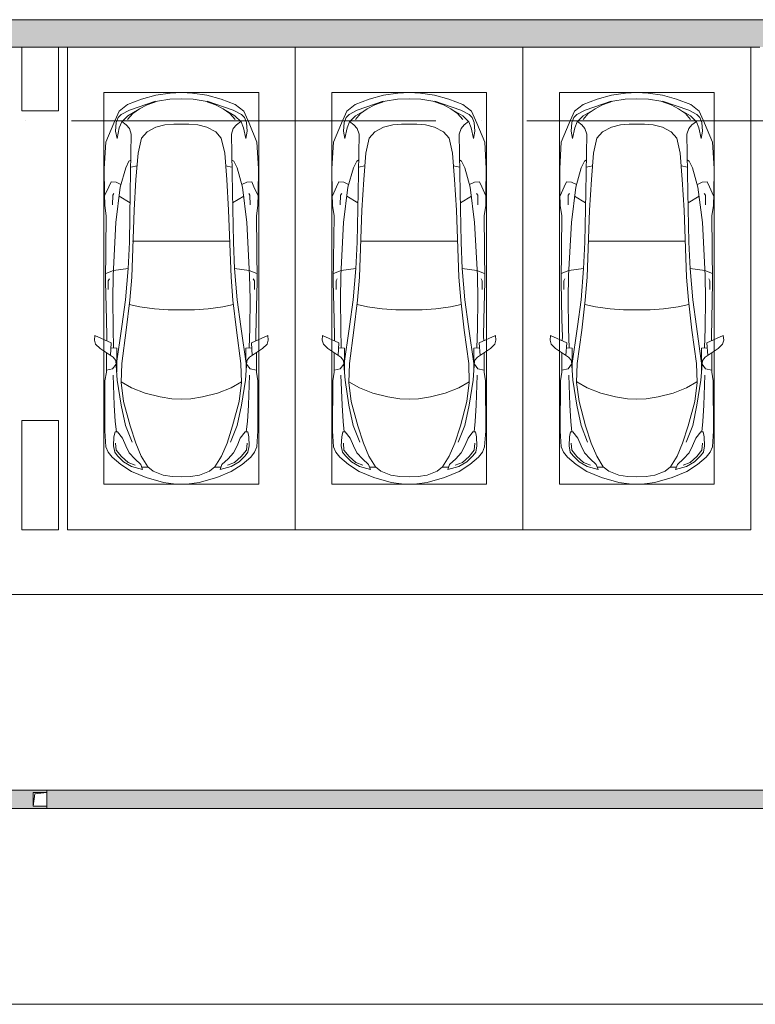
# Model space of a CAD drawing. Header units: millimetres. Extents: x -32229 to 169101, y -13689 to 125138.
# Tile 57 of 256: x -13190 to -5115, y 110550 to 121360. Entities that reach past the tile are written whole.
import ezdxf

# ---------------------------------------------------------------- set-up
doc = ezdxf.new("R2010")
doc.units = ezdxf.units.MM
doc.linetypes.add('ADSK_Линия сетки', pattern=[5000, 4000, -500, 0, -500])
for name, color, linetype, lineweight in [('A-DETL-GENF-OTLN', 7, 'Continuous', 18), ('A-FLOR-____-OTLN', 7, 'Continuous', 18), ('A-WALL-____-MCUT', 7, 'Continuous', 40), ('A-WALL-____-OTLN', 7, 'Continuous', 18), ('A-WALL-____-PATT', 7, 'Continuous', 40), ('C-PRKG-____-OTLN', 7, 'Continuous', 18), ('M-EQPM-____-OTLN', 7, 'Continuous', 18), ('S-COLS-____-MCUT', 7, 'Continuous', 40), ('S-COLS-____-OTLN', 7, 'Continuous', 18), ('S-GRID-____-OTLN', 7, 'Continuous', 9)]:
    doc.layers.add(name, color=color, linetype=linetype, lineweight=lineweight)

# ---------------------------------------------------------------- blocks, each defined once
blk = doc.blocks.new('АР_Машиноместо - 5300x2500_С-3113488--01 ЭМ')
at = {"layer": 'A-DETL-GENF-OTLN', "color": 253, "lineweight": 13, "true_color": 0xaaaaaa}
for p, q in [((970, 4772), (813, 4729)), ((1126, 4794), (970, 4772)), ((1250, 4800), (1126, 4794)), ((1250, 4800), (1374, 4794)), ((1374, 4794), (1530, 4772)), ((1530, 4772), (1687, 4729)), ((659, 4670), (566, 4595)), ((813, 4729), (659, 4670)), ((681, 4606), (967, 4704)), ((874, 4665), (791, 4620)), ((988, 4707), (874, 4665)), ((1122, 4726), (988, 4707)), ((1250, 4732), (1122, 4726)), ((1250, 4732), (1378, 4726)), ((1378, 4726), (1512, 4707)), ((1512, 4707), (1626, 4665)), ((1819, 4606), (1533, 4704)), ((1626, 4665), (1709, 4620)), ((1687, 4729), (1841, 4670)), ((1841, 4670), (1934, 4595)), ((566, 4595), (507, 4463)), ((558, 4526), (591, 4560)), ((591, 4560), (681, 4606)), ((662, 4543), (595, 4479)), ((717, 4569), (660, 4505)), ((788, 4618), (662, 4543)), ((791, 4620), (717, 4569)), ((1709, 4620), (1783, 4569)), ((1712, 4618), (1838, 4543)), ((1783, 4569), (1840, 4505)), ((1909, 4560), (1819, 4606)), ((1838, 4543), (1905, 4479)), ((1942, 4526), (1909, 4560)), ((1934, 4595), (1993, 4463)), ((507, 4463), (420, 4254)), ((528, 4375), (536, 4471)), ((536, 4471), (558, 4526)), ((595, 4479), (569, 4413)), ((645, 4445), (597, 4481)), ((680, 4406), (645, 4445)), ((970, 4419), (1070, 4447)), ((1070, 4447), (1167, 4453)), ((1167, 4453), (1250, 4454)), ((1333, 4453), (1250, 4454)), ((1430, 4447), (1333, 4453)), ((1530, 4419), (1430, 4447)), ((1820, 4406), (1855, 4445)), ((1855, 4445), (1903, 4481)), ((1905, 4479), (1931, 4413)), ((1964, 4471), (1942, 4526)), ((1972, 4375), (1964, 4471)), ((1993, 4463), (2080, 4254)), ((544, 4295), (528, 4375)), ((569, 4413), (544, 4295)), ((700, 4345), (680, 4406)), ((689, 3706), (700, 4345)), ((812, 4299), (873, 4370)), ((873, 4370), (970, 4419)), ((1627, 4370), (1530, 4419)), ((1688, 4299), (1627, 4370)), ((1800, 4345), (1820, 4406)), ((1811, 3706), (1800, 4345)), ((1931, 4413), (1956, 4295)), ((1956, 4295), (1972, 4375)), ((420, 4254), (403, 3968)), ((774, 4133), (812, 4299)), ((1726, 4133), (1688, 4299)), ((2080, 4254), (2097, 3968)), ((752, 3846), (774, 4133)), ((1748, 3846), (1726, 4133)), ((639, 3975), (675, 4045)), ((675, 4045), (695, 4058)), ((1825, 4045), (1805, 4058)), ((1861, 3975), (1825, 4045)), ((403, 3968), (406, 3688)), ((579, 3763), (639, 3975)), ((1921, 3763), (1861, 3975)), ((2097, 3968), (2094, 3688)), ((453, 3766), (478, 3819)), ((478, 3819), (533, 3818)), ((533, 3818), (586, 3790)), ((731, 3508), (752, 3846)), ((1769, 3508), (1748, 3846)), ((1967, 3818), (1914, 3790)), ((2022, 3819), (1967, 3818)), ((2047, 3766), (2022, 3819)), ((406, 3688), (409, 3560)), ((408, 3667), (453, 3766)), ((497, 3672), (510, 3691)), ((531, 3375), (579, 3763)), ((679, 3159), (689, 3706)), ((1821, 3159), (1811, 3706)), ((1969, 3375), (1921, 3763)), ((2003, 3672), (1990, 3691)), ((2092, 3667), (2047, 3766)), ((2094, 3688), (2091, 3560)), ((495, 3566), (497, 3672)), ((687, 3589), (566, 3664)), ((1813, 3589), (1934, 3664)), ((2005, 3566), (2003, 3672)), ((409, 3560), (426, 3447)), ((705, 2775), (731, 3508)), ((1795, 2775), (1769, 3508)), ((2091, 3560), (2074, 3447)), ((426, 3447), (418, 2723)), ((501, 2790), (531, 3375)), ((1999, 2790), (1969, 3375)), ((2074, 3447), (2082, 2723)), ((666, 2865), (679, 3159)), ((1834, 2865), (1821, 3159)), ((505, 2847), (421, 2813)), ((666, 2867), (505, 2847)), ((637, 2526), (666, 2867)), ((1834, 2867), (1995, 2847)), ((1863, 2526), (1834, 2867)), ((1995, 2847), (2079, 2813)), ((418, 2723), (428, 2308)), ((448, 2734), (460, 2756)), ((448, 2639), (448, 2734)), ((496, 2532), (501, 2790)), ((684, 2522), (705, 2775)), ((1816, 2522), (1795, 2775)), ((2004, 2532), (1999, 2790)), ((2052, 2734), (2040, 2756)), ((2052, 2639), (2052, 2734)), ((2082, 2723), (2072, 2308)), ((500, 2210), (496, 2532)), ((637, 2526), (597, 2231)), ((645, 2192), (684, 2522)), ((1855, 2192), (1816, 2522)), ((1863, 2526), (1903, 2231)), ((2000, 2210), (2004, 2532)), ((428, 2308), (432, 2120)), ((2072, 2308), (2068, 2120)), ((506, 1996), (500, 2210)), ((597, 2231), (535, 1798)), ((596, 1825), (645, 2192)), ((1904, 1825), (1855, 2192)), ((1903, 2231), (1965, 1798)), ((1994, 1996), (2000, 2210)), ((297, 2080), (301, 2131)), ((309, 2036), (297, 2080)), ((301, 2131), (480, 2053)), ((432, 2120), (431, 2074)), ((2199, 2131), (2020, 2053)), ((2068, 2120), (2069, 2074)), ((2191, 2036), (2203, 2080)), ((2203, 2080), (2199, 2131)), ((358, 1990), (309, 2036)), ((501, 1894), (358, 1990)), ((480, 2053), (471, 1914)), ((541, 1994), (476, 1998)), ((541, 1994), (540, 1733)), ((1959, 1994), (2024, 1998)), ((1959, 1994), (1960, 1733)), ((1999, 1894), (2142, 1990)), ((2020, 2053), (2029, 1914)), ((2142, 1990), (2191, 2036)), ((427, 1731), (427, 1943)), ((531, 1858), (501, 1894)), ((547, 1643), (531, 1858)), ((1953, 1643), (1969, 1858)), ((1969, 1858), (1999, 1894)), ((2073, 1731), (2073, 1943)), ((411, 1634), (427, 1731)), ((495, 1765), (427, 1753)), ((534, 1817), (495, 1765)), ((589, 1616), (596, 1825)), ((1911, 1616), (1904, 1825)), ((1966, 1817), (2005, 1765)), ((2005, 1765), (2073, 1753)), ((2089, 1634), (2073, 1731)), ((409, 1087), (411, 1634)), ((590, 1624), (704, 1557)), ((1910, 1624), (1796, 1557)), ((2091, 1087), (2089, 1634)), ((615, 1410), (589, 1616)), ((704, 1557), (853, 1499)), ((1796, 1557), (1647, 1499)), ((1885, 1410), (1911, 1616)), ((687, 1141), (615, 1410)), ((853, 1499), (1017, 1460)), ((1017, 1460), (1147, 1439)), ((1147, 1439), (1250, 1434)), ((1353, 1439), (1250, 1434)), ((1483, 1460), (1353, 1439)), ((1647, 1499), (1483, 1460)), ((1813, 1141), (1885, 1410)), ((421, 911), (409, 1087)), ((749, 950), (687, 1141)), ((1751, 950), (1813, 1141)), ((2079, 911), (2091, 1087)), ((506, 920), (510, 1019)), ((510, 1019), (522, 1074)), ((522, 1074), (549, 1076)), ((549, 1076), (603, 1005)), ((603, 1005), (639, 920)), ((1897, 1005), (1861, 920)), ((1951, 1076), (1897, 1005)), ((1978, 1074), (1951, 1076)), ((1990, 1019), (1978, 1074)), ((1994, 920), (1990, 1019)), ((446, 853), (421, 911)), ((519, 852), (506, 920)), ((639, 920), (677, 844)), ((809, 809), (749, 950)), ((1691, 809), (1751, 950)), ((1861, 920), (1823, 844)), ((1981, 852), (1994, 920)), ((2054, 853), (2079, 911)), ((489, 796), (446, 853)), ((584, 715), (489, 796)), ((550, 812), (519, 852)), ((616, 746), (550, 812)), ((677, 844), (738, 778)), ((738, 778), (805, 716)), ((882, 692), (809, 809)), ((1618, 692), (1691, 809)), ((1762, 778), (1695, 716)), ((1823, 844), (1762, 778)), ((1884, 746), (1950, 812)), ((1916, 715), (2011, 796)), ((1950, 812), (1981, 852)), ((2011, 796), (2054, 853)), ((702, 640), (584, 715)), ((704, 696), (616, 746)), ((825, 661), (704, 696)), ((805, 716), (825, 661)), ((888, 686), (815, 687)), ((941, 642), (882, 692)), ((1559, 642), (1618, 692)), ((1612, 686), (1685, 687)), ((1695, 716), (1675, 661)), ((1675, 661), (1796, 696)), ((1796, 696), (1884, 746)), ((1798, 640), (1916, 715)), ((862, 572), (702, 640)), ((1053, 518), (862, 572)), ((1051, 599), (941, 642)), ((1149, 583), (1051, 599)), ((1250, 582), (1149, 583)), ((1250, 582), (1351, 583)), ((1351, 583), (1449, 599)), ((1447, 518), (1638, 572)), ((1449, 599), (1559, 642)), ((1638, 572), (1798, 640)), ((1165, 503), (1053, 518)), ((1250, 500), (1165, 503)), ((1250, 500), (1335, 503)), ((1335, 503), (1447, 518))]:
    blk.add_line(p, q, dxfattribs=at)
at = {"layer": 'A-DETL-GENF-OTLN', "color": 254, "lineweight": 13, "true_color": 0xd4d4d4}
for p, q in [((695, 3980), (765, 3997)), ((1805, 3980), (1735, 3997)), ((715, 3168), (1250, 3167)), ((1785, 3168), (1250, 3167)), ((678, 2473), (795, 2446)), ((795, 2446), (956, 2427)), ((956, 2427), (1105, 2414)), ((1105, 2414), (1250, 2413)), ((1395, 2414), (1250, 2413)), ((1544, 2427), (1395, 2414)), ((1705, 2446), (1544, 2427)), ((1822, 2473), (1705, 2446)), ((514, 1369), (502, 1696)), ((590, 1368), (547, 1643)), ((1910, 1368), (1953, 1643)), ((1986, 1369), (1998, 1696)), ((525, 1189), (514, 1369)), ((637, 1146), (590, 1368)), ((1863, 1146), (1910, 1368)), ((1975, 1189), (1986, 1369)), ((537, 1076), (525, 1189)), ((710, 963), (637, 1146)), ((1790, 963), (1863, 1146)), ((1963, 1076), (1975, 1189)), ((535, 874), (528, 949)), ((592, 805), (535, 874)), ((1908, 805), (1965, 874)), ((1965, 874), (1972, 949)), ((665, 740), (592, 805)), ((1835, 740), (1908, 805)), ((743, 708), (665, 740)), ((1757, 708), (1835, 740))]:
    blk.add_line(p, q, dxfattribs=at)
at = {"layer": 'C-PRKG-____-OTLN', "color": 253, "lineweight": 13, "true_color": 0xaaaaaa}
for p, q in [((0, 0), (0, 5300)), ((2500, 0), (2500, 5300)), ((400, 4800), (2100, 4800)), ((400, 500), (400, 4800)), ((2100, 500), (2100, 4800)), ((400, 500), (2100, 500)), ((2500, 0), (0, 0))]:
    blk.add_line(p, q, dxfattribs=at)
blk = doc.blocks.new('АР_Канал вертикальный прямоугольный - ВК-5403405--01 ЭМ')
at = {"layer": 'M-EQPM-____-OTLN', "color": 253, "lineweight": 13, "true_color": 0xaaaaaa}
for p, q in [((75, 75), (-75, 75)), ((-75, 75), (-75, -75)), ((75, 75), (-75, 75)), ((-75, 75), (-75, -75)), ((-75, -75), (-75, 75)), ((-75, 75), (75, 75)), ((-75, -75), (-60, 60)), ((-75, -75), (-60, 60)), ((-60, 60), (75, 75)), ((-60, 60), (75, 75)), ((75, -75), (75, 75)), ((75, 75), (75, -75)), ((-75, -75), (75, -75)), ((75, -75), (-75, -75))]:
    blk.add_line(p, q, dxfattribs=at)
blk = doc.blocks.new('АР_Лоток - 200х100h_L_1000_с вертик_отводом_ЛВ3-V105--01 ЭМ')
at = {"layer": 'M-EQPM-____-OTLN', "lineweight": 13, "true_color": 0xf3f3f3}
blk.add_hatch(color=7, dxfattribs=at).paths.add_polyline_path([(850, -100), (1000, -100), (1000, -75), (850, -75), (850, 75), (1000, 75), (1000, 100), (0, 100), (0, -100)])
at = {"layer": 'M-EQPM-____-OTLN', "color": 253, "lineweight": 13, "true_color": 0xaaaaaa}
for p, q in [((0, 100), (0, -100)), ((1000, 75), (1000, 100)), ((1000, -100), (1000, -75))]:
    blk.add_line(p, q, dxfattribs=at)
blk = doc.blocks.new('АР_Лоток - 200х100h_ЛВ1-V107--01 ЭМ')
at = {"layer": 'M-EQPM-____-OTLN', "lineweight": 13, "true_color": 0xf3f3f3}
blk.add_hatch(color=7, dxfattribs=at).paths.add_polyline_path([(0, -100), (22805, -100), (22805, 100), (0, 100), (0, -75)])
at = {"layer": 'M-EQPM-____-OTLN', "color": 253, "lineweight": 13, "true_color": 0xaaaaaa}
for p, q in [((0, 100), (0, 75)), ((0, -75), (0, -100))]:
    blk.add_line(p, q, dxfattribs=at)
blk = doc.blocks.new('Наметкина 10_РД_АР_П_отсоединено_rvt-1--01 ЭМ')
at = {"layer": 'A-WALL-____-PATT', "lineweight": 5, "true_color": 0xaaaaaa}
h = blk.add_hatch(dxfattribs=at)
h.set_pattern_fill('FP_1', color=253, style=0, pattern_type=2)
h.set_pattern_definition([(45, (0, 0), (-228.0985, 228.0985), []), (45, (228.1, 0), (-228.0985, 228.0985), [403.225, -80.645, 6.706, -73.939])])
h.paths.add_polyline_path([(11535, 121060), (19235, 121060), (19235, 121360), (-20965, 121360), (-20965, 121060), (11135, 121060)])
at = {"layer": 'A-FLOR-____-OTLN', "color": 253, "lineweight": 13, "true_color": 0xaaaaaa}
for p, q in [((-20965, 115050), (20385, 115050)), ((-20965, 115050), (20385, 115050)), ((-20815, 112900), (18235, 112900)), ((18235, 112700), (-20965, 112700)), ((-20965, 110550), (19235, 110550)), ((20385, 110550), (-20965, 110550))]:
    blk.add_line(p, q, dxfattribs=at)
at = {"layer": 'A-WALL-____-MCUT', "color": 253, "lineweight": 13, "true_color": 0xaaaaaa}
for p, q in [((19235, 121360), (-20965, 121360)), ((-20965, 121060), (-13165, 121060)), ((-12765, 121060), (-5065, 121060))]:
    blk.add_line(p, q, dxfattribs=at)
at = {"layer": 'A-WALL-____-OTLN', "color": 253, "lineweight": 13, "true_color": 0xaaaaaa}
blk.add_line((-13165, 121060), (-12765, 121060), dxfattribs=at)
at = {"layer": 'S-COLS-____-MCUT', "color": 253, "lineweight": 15, "true_color": 0xaaaaaa}
for p, q in [((-13165, 121060), (-13165, 120360)), ((-12765, 120360), (-12765, 121060)), ((-13165, 120360), (-12765, 120360)), ((-12765, 116960), (-13165, 116960)), ((-13165, 116960), (-13165, 115760)), ((-12765, 115760), (-12765, 116960)), ((-13165, 115760), (-12765, 115760))]:
    blk.add_line(p, q, dxfattribs=at)
at = {"layer": 'S-COLS-____-OTLN', "color": 253, "lineweight": 15, "true_color": 0xaaaaaa}
blk.add_line((-12765, 121060), (-13165, 121060), dxfattribs=at)
at = {"layer": 'C-PRKG-____-OTLN', "color": 253, "lineweight": 13, "true_color": 0xaaaaaa}
for p in [(-12665, 115760), (-10165, 115760), (-7665, 115760)]:
    blk.add_blockref('АР_Машиноместо - 5300x2500_С-3113488--01 ЭМ', p, dxfattribs=at)
at = {"layer": 'M-EQPM-____-OTLN', "color": 253, "lineweight": 13, "true_color": 0xaaaaaa}
for name, p in [('АР_Лоток - 200х100h_L_1000_с вертик_отводом_ЛВ3-V105--01 ЭМ', (-13890, 112800)), ('АР_Канал вертикальный прямоугольный - ВК-5403405--01 ЭМ', (-12965, 112800)), ('АР_Лоток - 200х100h_ЛВ1-V107--01 ЭМ', (-12890, 112800))]:
    blk.add_blockref(name, p, dxfattribs=at)

msp = doc.modelspace()

# ---------------------------------------------------------------- linework, layer by layer
at = {"layer": 'S-GRID-____-OTLN', "color": 253, "linetype": 'ADSK_Линия сетки', "true_color": 0xaaaaaa}
msp.add_line((131381.2, 120250), (-30593.4, 120250), dxfattribs=at)

# ---------------------------------------------------------------- block references
at = {"lineweight": 5}
msp.add_blockref('Наметкина 10_РД_АР_П_отсоединено_rvt-1--01 ЭМ', (0, 0), dxfattribs=at)

doc.saveas('drawing.dxf')
